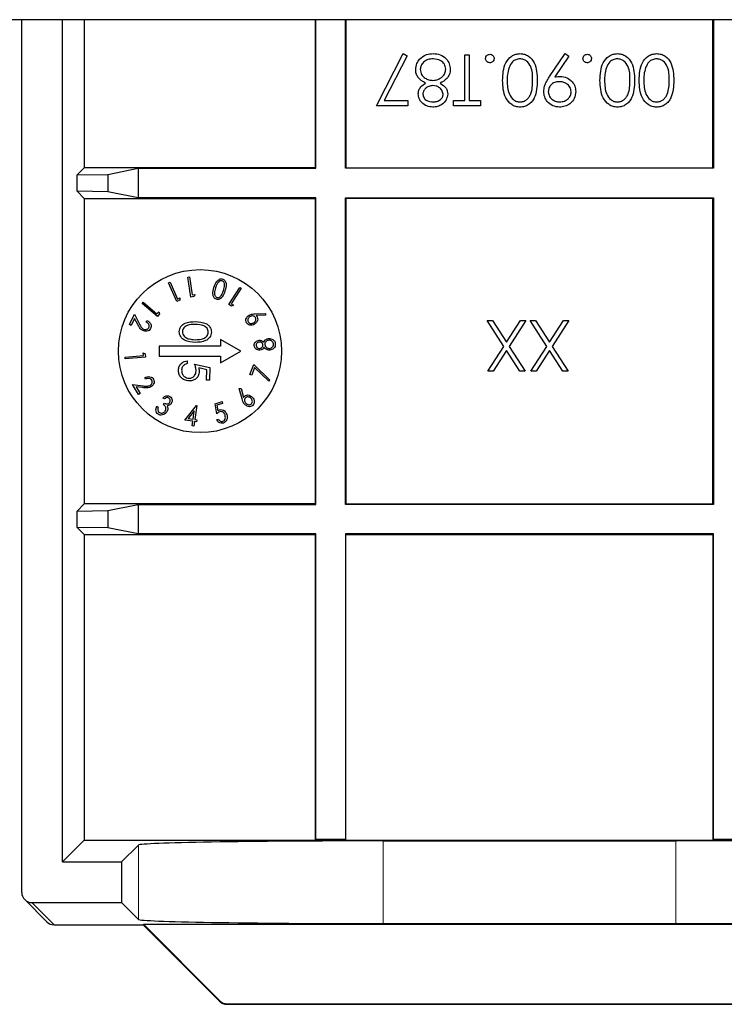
# Paper-space layout 'Blatt3' of a CAD drawing. Header units: millimetres. Extents: x 5 to 418, y 2 to 292.
# Tile 58 of 74: x 343.5 to 349.26, y 93.79 to 101.84. Entities that reach past the tile are written whole.
import ezdxf

# ---------------------------------------------------------------- set-up
doc = ezdxf.new("R2010")
doc.units = ezdxf.units.MM

psp = doc.layouts.new('Blatt3')

# ---------------------------------------------------------------- linework, layer by layer
at = {"color": 7, "linetype": 'Continuous', "lineweight": 25}
for p, q in [((375.4117, 101.8392), (318.5784, 101.8392)), ((343.5117, 94.7006), (343.5117, 101.8392)), ((343.8451, 94.9506), (343.8451, 101.8392)), ((344.0226, 101.8392), (344.0226, 100.628)), ((345.9117, 101.8392), (345.9117, 100.628)), ((345.9161, 100.6236), (345.9161, 101.8392)), ((346.1574, 100.6236), (346.1574, 101.8392)), ((346.1617, 101.8392), (346.1617, 100.628)), ((349.1617, 100.628), (349.1617, 101.8392)), ((349.1661, 101.8392), (349.1661, 100.6236)), ((346.4117, 101.1345), (346.6307, 101.5618)), ((346.6307, 101.5618), (346.663, 101.544)), ((347.8272, 101.3742), (347.9555, 101.5618)), ((347.9555, 101.5618), (347.9854, 101.541)), ((346.663, 101.544), (346.475, 101.1772)), ((347.1329, 101.1772), (347.1329, 101.5511)), ((347.1329, 101.5511), (347.1703, 101.5511)), ((347.1703, 101.5511), (347.1703, 101.1772)), ((347.9854, 101.541), (347.8696, 101.3717)), ((346.475, 101.1772), (346.6681, 101.1772)), ((346.6681, 101.1772), (346.6681, 101.1345)), ((347.0421, 101.1345), (347.0421, 101.1772)), ((347.0421, 101.1772), (347.1329, 101.1772)), ((347.1703, 101.1772), (347.2611, 101.1772)), ((347.2611, 101.1772), (347.2611, 101.1345)), ((346.6681, 101.1345), (346.4117, 101.1345)), ((347.2611, 101.1345), (347.0421, 101.1345)), ((344.0226, 100.628), (343.9644, 100.5698)), ((345.9117, 100.628), (344.0226, 100.628)), ((344.2144, 100.5742), (344.4623, 100.6236)), ((344.4623, 100.6236), (345.9161, 100.6236)), ((344.4623, 100.6236), (344.4623, 100.3824)), ((345.9161, 100.6236), (345.9117, 100.628)), ((346.1574, 100.6236), (346.1617, 100.628)), ((349.1661, 100.6236), (346.1574, 100.6236)), ((346.1617, 100.628), (349.1617, 100.628)), ((349.1661, 100.6236), (349.1617, 100.628)), ((343.9644, 100.5698), (344.2144, 100.5742)), ((343.9644, 100.4362), (343.9644, 100.5698)), ((344.2144, 100.5742), (344.2144, 100.4318)), ((343.9644, 100.4362), (344.0226, 100.378)), ((344.2144, 100.4318), (343.9644, 100.4362)), ((344.0226, 100.378), (344.0226, 97.878)), ((344.0226, 100.378), (345.9117, 100.378)), ((344.4623, 100.3824), (344.2144, 100.4318)), ((345.9161, 100.3824), (344.4623, 100.3824)), ((345.9161, 100.3824), (345.9117, 100.378)), ((345.9117, 100.378), (345.9117, 97.878)), ((345.9161, 97.8736), (345.9161, 100.3824)), ((346.1574, 100.3824), (349.1661, 100.3824)), ((346.1574, 97.8736), (346.1574, 100.3824)), ((346.1574, 100.3824), (346.1617, 100.378)), ((346.1617, 100.378), (346.1617, 97.878)), ((349.1617, 100.378), (346.1617, 100.378)), ((349.1661, 100.3824), (349.1617, 100.378)), ((349.1617, 97.878), (349.1617, 100.378)), ((349.1661, 100.3824), (349.1661, 97.8736)), ((344.8693, 99.7342), (344.8831, 99.7362)), ((344.8939, 99.5699), (344.8693, 99.7342)), ((344.8831, 99.7362), (344.9052, 99.5881)), ((344.7121, 99.6859), (344.7247, 99.6915)), ((344.7794, 99.534), (344.7121, 99.6859)), ((344.7247, 99.6915), (344.7855, 99.5545)), ((345.2039, 99.5101), (345.2939, 99.6497)), ((345.3055, 99.6423), (345.2243, 99.5163)), ((345.2939, 99.6497), (345.3055, 99.6423)), ((344.7855, 99.5545), (344.8054, 99.5633)), ((344.8054, 99.5633), (344.8044, 99.5451)), ((344.921, 99.574), (344.8939, 99.5699)), ((344.9052, 99.5881), (344.9269, 99.5913)), ((344.9269, 99.5913), (344.921, 99.574)), ((344.4949, 99.5184), (344.5038, 99.5288)), ((344.6207, 99.4116), (344.4949, 99.5184)), ((344.5038, 99.5288), (344.6173, 99.4326)), ((344.8044, 99.5451), (344.7794, 99.534)), ((345.2268, 99.4953), (345.2039, 99.5101)), ((345.2243, 99.5163), (345.2426, 99.5044)), ((345.2426, 99.5044), (345.2268, 99.4953)), ((344.3925, 99.3449), (344.4324, 99.4304)), ((344.4342, 99.3962), (344.407, 99.3381)), ((344.4324, 99.4304), (344.472, 99.3533)), ((344.4599, 99.3461), (344.4342, 99.3962)), ((344.6173, 99.4326), (344.6314, 99.4492)), ((344.6384, 99.4324), (344.6207, 99.4116)), ((344.6314, 99.4492), (344.6384, 99.4324)), ((345.42, 99.4333), (345.5057, 99.4364)), ((345.5042, 99.4221), (345.4269, 99.4187)), ((345.5057, 99.4364), (345.5042, 99.4221)), ((344.407, 99.3381), (344.3925, 99.3449)), ((344.5286, 99.3672), (344.5343, 99.3792)), ((347.3167, 99.3797), (347.3598, 99.3797)), ((347.4526, 99.1672), (347.3167, 99.3797)), ((347.3598, 99.3797), (347.4742, 99.2009)), ((347.4742, 99.2009), (347.5887, 99.3797)), ((347.6318, 99.3797), (347.4958, 99.1672)), ((347.5887, 99.3797), (347.6318, 99.3797)), ((347.8052, 99.1672), (347.6692, 99.3797)), ((347.6692, 99.3797), (347.7124, 99.3797)), ((347.7124, 99.3797), (347.8268, 99.2009)), ((347.8268, 99.2009), (347.9412, 99.3797)), ((347.9844, 99.3797), (347.8483, 99.1672)), ((347.9412, 99.3797), (347.9844, 99.3797)), ((345.3027, 99.128), (345.136, 99.2242)), ((345.136, 99.2242), (345.136, 99.1697)), ((344.636, 99.1697), (344.636, 99.0863)), ((345.136, 99.1697), (344.636, 99.1697)), ((347.322, 98.963), (347.4526, 99.1672)), ((347.4958, 99.1672), (347.6265, 98.963)), ((347.6746, 98.963), (347.8052, 99.1672)), ((347.8483, 99.1672), (347.979, 98.963)), ((344.357, 99.079), (344.5065, 99.0921)), ((344.3582, 99.0653), (344.357, 99.079)), ((344.5239, 99.0798), (344.3582, 99.0653)), ((344.5065, 99.0921), (344.5046, 99.1138)), ((344.5046, 99.1138), (344.5215, 99.1069)), ((344.5215, 99.1069), (344.5239, 99.0798)), ((344.636, 99.0863), (345.136, 99.0863)), ((345.136, 99.0318), (345.3027, 99.128)), ((345.136, 99.0863), (345.136, 99.0318)), ((347.4742, 99.1334), (347.3651, 98.963)), ((347.5833, 98.963), (347.4742, 99.1334)), ((347.8268, 99.1334), (347.7177, 98.963)), ((347.9359, 98.963), (347.8268, 99.1334)), ((344.8651, 99.0481), (344.8646, 99.0257)), ((344.9254, 99.0212), (345.0498, 98.993)), ((345.0238, 98.976), (344.9584, 98.9908)), ((345.0498, 98.993), (345.0477, 98.8904)), ((345.3774, 98.9362), (345.4079, 99.019)), ((345.4151, 98.9933), (345.3921, 98.9308)), ((345.4079, 99.019), (345.5411, 98.8907)), ((345.5306, 98.8824), (345.4151, 98.9933)), ((344.5235, 98.8986), (344.5167, 98.9101)), ((345.0221, 98.891), (345.0238, 98.976)), ((345.3921, 98.9308), (345.3774, 98.9362)), ((347.3651, 98.963), (347.322, 98.963)), ((347.6265, 98.963), (347.5833, 98.963)), ((347.7177, 98.963), (347.6746, 98.963)), ((347.979, 98.963), (347.9359, 98.963)), ((344.4653, 98.7735), (344.417, 98.8548)), ((344.417, 98.8548), (344.5031, 98.844)), ((344.5023, 98.8299), (344.4463, 98.8369)), ((344.4463, 98.8369), (344.4791, 98.7816)), ((345.0477, 98.8904), (345.0221, 98.891)), ((345.2904, 98.8212), (345.3049, 98.8227)), ((345.3049, 98.8227), (345.3253, 98.7477)), ((345.5411, 98.8907), (345.5306, 98.8824)), ((344.4791, 98.7816), (344.4653, 98.7735)), ((344.6776, 98.7368), (344.6657, 98.7446)), ((345.3126, 98.7378), (345.2904, 98.8212)), ((344.6162, 98.6781), (344.6276, 98.6705)), ((344.6705, 98.69), (344.6789, 98.7026)), ((344.8448, 98.5637), (344.9392, 98.6836)), ((344.942, 98.6832), (344.9268, 98.5688)), ((344.9392, 98.6836), (344.942, 98.6832)), ((345.0919, 98.6968), (345.1491, 98.7156)), ((345.1055, 98.6143), (345.0919, 98.6968)), ((345.154, 98.7005), (345.107, 98.6851)), ((345.107, 98.6851), (345.1146, 98.6398)), ((345.1491, 98.7156), (345.154, 98.7005)), ((344.9221, 98.6391), (344.8723, 98.5761)), ((344.9129, 98.5707), (344.9221, 98.6391)), ((344.9108, 98.5549), (344.8448, 98.5637)), ((344.8723, 98.5761), (344.9129, 98.5707)), ((344.9057, 98.5167), (344.9108, 98.5549)), ((344.9196, 98.5149), (344.9057, 98.5167)), ((344.9247, 98.5531), (344.9196, 98.5149)), ((344.9414, 98.5509), (344.9247, 98.5531)), ((344.9268, 98.5688), (344.9435, 98.5666)), ((344.9435, 98.5666), (344.9414, 98.5509)), ((345.1056, 98.5685), (345.1191, 98.5729)), ((344.0226, 97.878), (343.9644, 97.8198)), ((345.9117, 97.878), (344.0226, 97.878)), ((344.2144, 97.8242), (344.4623, 97.8736)), ((344.4623, 97.8736), (345.9161, 97.8736)), ((344.4623, 97.8736), (344.4623, 97.6324)), ((345.9161, 97.8736), (345.9117, 97.878)), ((346.1574, 97.8736), (346.1617, 97.878)), ((349.1661, 97.8736), (346.1574, 97.8736)), ((346.1617, 97.878), (349.1617, 97.878)), ((349.1661, 97.8736), (349.1617, 97.878)), ((343.9644, 97.8198), (344.2144, 97.8242)), ((343.9644, 97.6862), (343.9644, 97.8198)), ((344.2144, 97.8242), (344.2144, 97.6818)), ((343.9644, 97.6862), (344.0226, 97.628)), ((344.2144, 97.6818), (343.9644, 97.6862)), ((344.0226, 97.628), (344.0226, 95.128)), ((344.0226, 97.628), (345.9117, 97.628)), ((344.4623, 97.6324), (344.2144, 97.6818)), ((345.9161, 97.6324), (344.4623, 97.6324)), ((345.9161, 97.6324), (345.9117, 97.628)), ((345.9117, 97.628), (345.9117, 95.128)), ((345.9161, 95.1324), (345.9161, 97.6324)), ((349.1661, 97.6324), (346.1574, 97.6324)), ((346.1574, 97.6324), (346.1574, 95.1324)), ((346.1574, 97.6324), (346.1617, 97.628)), ((346.1617, 95.128), (346.1617, 97.628)), ((346.1617, 97.628), (349.1617, 97.628)), ((349.1661, 97.6324), (349.1617, 97.628)), ((349.1617, 97.628), (349.1617, 95.128)), ((349.1661, 95.1324), (349.1661, 97.6324)), ((344.0226, 95.128), (343.8451, 94.9506)), ((344.0226, 95.128), (345.9117, 95.128)), ((345.9161, 95.1324), (345.9117, 95.128)), ((345.9117, 95.128), (346.1617, 95.128)), ((346.1574, 95.1324), (345.9161, 95.1324)), ((346.1574, 95.1324), (346.1617, 95.128)), ((346.1617, 95.128), (349.1617, 95.128)), ((346.4654, 95.1222), (348.858, 95.1222)), ((349.1661, 95.1324), (349.1617, 95.128)), ((349.1617, 95.128), (349.4117, 95.128)), ((349.4074, 95.1324), (349.1661, 95.1324)), ((344.3284, 94.9506), (344.4657, 95.0879)), ((343.8451, 94.9506), (344.3284, 94.9506)), ((344.3284, 94.9506), (344.3284, 94.6172)), ((343.5361, 94.6416), (343.718, 94.4598)), ((343.5951, 94.6172), (344.3284, 94.6172)), ((344.3284, 94.6172), (344.4657, 94.4799)), ((343.7769, 94.4354), (344.504, 94.4354)), ((344.504, 94.4354), (344.5058, 94.4398)), ((344.504, 94.4354), (345.1297, 93.8098)), ((344.5058, 94.4398), (350.8176, 94.4398)), ((344.5058, 94.4398), (345.1315, 93.8141)), ((346.4654, 94.4456), (348.858, 94.4456)), ((345.1886, 93.7854), (350.1348, 93.7854)), ((345.1904, 93.7897), (350.133, 93.7897))]:
    psp.add_line(p, q, dxfattribs=at)
at = {"color": 7, "linetype": 'Continuous', "lineweight": 18}
for p, q in [((346.4654, 95.1222), (346.4654, 94.4456)), ((348.858, 95.1222), (348.858, 94.4456)), ((344.4657, 95.0879), (344.4657, 94.4799)), ((343.5951, 94.6172), (343.7769, 94.4354)), ((345.1297, 93.8098), (345.1315, 93.8141)), ((345.1904, 93.7897), (345.1886, 93.7854))]:
    psp.add_line(p, q, dxfattribs=at)
at = {"color": 7, "linetype": 'Continuous', "lineweight": 25}
psp.add_circle((344.9693, 99.128), 0.6667, dxfattribs=at)
for centre in [(343.7769, 94.5187), (345.1886, 93.8687)]:
    psp.add_arc(centre, 0.0833, 225, 270, dxfattribs=at)
at = {"color": 7, "linetype": 'Continuous', "lineweight": 18}
for centre, start, end in [((343.7769, 94.5187), 225.00151, 270.01956), ((345.1886, 93.8687), 225.00748, 269.99252)]:
    psp.add_arc(centre, 0.0833, start, end, dxfattribs=at)
at = {"color": 7, "linetype": 'Continuous', "lineweight": 25}
for centre, major_axis, ratio, start_param, end_param in [((346.4654, 95.0873), (2, 0), 0.017455, 1.570796, 3.124139), ((348.858, 95.0873), (2, 0), 0.017455, 0.017453, 1.570796), ((343.5951, 94.7006), (0.0589, -0.0589), 0.999695, 3.926839, 5.497939), ((346.4654, 94.4805), (2, 0), 0.017455, 3.159046, 4.712389), ((348.858, 94.4805), (2, 0), 0.017455, 4.712389, 6.265732), ((345.1904, 93.873), (0.0319, 0.077), 0.999822, 2.748957, 3.534229)]:
    psp.add_ellipse(centre, major_axis=major_axis, ratio=ratio, start_param=start_param, end_param=end_param, dxfattribs=at)
for points, knots in [([(346.7638, 101.5161), (346.7818, 101.5313), (346.814, 101.5587), (346.8559, 101.5609), (346.8744, 101.5618)], [0, 0, 0, 0, 0.557758, 1, 1, 1, 1]), ([(346.8744, 101.5618), (346.8945, 101.5606), (346.9347, 101.558), (346.9817, 101.5243), (347.01, 101.4802), (347.0136, 101.4489), (347.0154, 101.4332)], [0, 0, 0, 0, 0.280545, 0.559269, 0.779816, 1, 1, 1, 1]), ([(347.4427, 101.343), (347.445, 101.393), (347.4485, 101.4679), (347.5052, 101.537), (347.5498, 101.5588), (347.5743, 101.5608), (347.5865, 101.5618)], [0, 0, 0, 0, 0.4994065, 0.7487427, 0.8743724, 1, 1, 1, 1]), ([(347.5865, 101.5618), (347.5987, 101.5608), (347.623, 101.5588), (347.6672, 101.537), (347.722, 101.467), (347.7243, 101.3926), (347.7258, 101.343)], [0, 0, 0, 0, 0.1255507, 0.25109, 0.5002501, 1, 1, 1, 1]), ([(348.2386, 101.343), (348.241, 101.393), (348.2445, 101.4679), (348.3011, 101.537), (348.3457, 101.5588), (348.3702, 101.5608), (348.3825, 101.5618)], [0, 0, 0, 0, 0.499407, 0.748743, 0.874372, 1, 1, 1, 1]), ([(348.3825, 101.5618), (348.3946, 101.5608), (348.4189, 101.5588), (348.4632, 101.537), (348.5179, 101.467), (348.5202, 101.3926), (348.5218, 101.343)], [0, 0, 0, 0, 0.125551, 0.25109, 0.50025, 1, 1, 1, 1]), ([(348.5592, 101.343), (348.5615, 101.393), (348.565, 101.4679), (348.6216, 101.537), (348.6662, 101.5588), (348.6907, 101.5608), (348.703, 101.5618)], [0, 0, 0, 0, 0.499407, 0.748743, 0.874372, 1, 1, 1, 1]), ([(348.703, 101.5618), (348.7151, 101.5608), (348.7395, 101.5588), (348.7837, 101.537), (348.8384, 101.467), (348.8407, 101.3926), (348.8423, 101.343)], [0, 0, 0, 0, 0.125551, 0.25109, 0.50025, 1, 1, 1, 1]), ([(346.7322, 101.4298), (346.7339, 101.4475), (346.7369, 101.4792), (346.7556, 101.5048), (346.7638, 101.5161)], [0, 0, 0, 0, 0.559346, 1, 1, 1, 1]), ([(346.874, 101.5191), (346.8596, 101.5181), (346.831, 101.5161), (346.7964, 101.4943), (346.7737, 101.4642), (346.771, 101.4417), (346.7696, 101.4305)], [0, 0, 0, 0, 0.280602, 0.559962, 0.78018, 1, 1, 1, 1]), ([(346.978, 101.4344), (346.9756, 101.4483), (346.9709, 101.4762), (346.9324, 101.5129), (346.8961, 101.5167), (346.874, 101.5191)], [0, 0, 0, 0, 0.279833, 0.560198, 1, 1, 1, 1]), ([(347.3038, 101.5218), (347.3044, 101.5269), (347.3056, 101.5371), (347.3151, 101.5484), (347.3265, 101.5554), (347.3345, 101.5561), (347.3385, 101.5565)], [0, 0, 0, 0, 0.279469, 0.559358, 0.779674, 1, 1, 1, 1]), ([(347.3385, 101.487), (347.3334, 101.4876), (347.3231, 101.4888), (347.3119, 101.4983), (347.3048, 101.5096), (347.3041, 101.5177), (347.3038, 101.5218)], [0, 0, 0, 0, 0.279602, 0.559212, 0.779475, 1, 1, 1, 1]), ([(347.3385, 101.5565), (347.3436, 101.5558), (347.3539, 101.5546), (347.3652, 101.5452), (347.3721, 101.5338), (347.3729, 101.5258), (347.3733, 101.5218)], [0, 0, 0, 0, 0.279581, 0.559143, 0.779575, 1, 1, 1, 1]), ([(347.3733, 101.5218), (347.3727, 101.5166), (347.3714, 101.5064), (347.362, 101.495), (347.3506, 101.4881), (347.3426, 101.4874), (347.3385, 101.487)], [0, 0, 0, 0, 0.279576, 0.559284, 0.779552, 1, 1, 1, 1]), ([(347.5853, 101.5191), (347.5739, 101.5177), (347.5511, 101.5148), (347.5159, 101.491), (347.5035, 101.464), (347.4959, 101.4475)], [0, 0, 0, 0, 0.280257, 0.560781, 1, 1, 1, 1]), ([(347.6884, 101.3428), (347.6881, 101.3817), (347.6877, 101.4401), (347.6477, 101.4969), (347.6139, 101.516), (347.5948, 101.5181), (347.5853, 101.5191)], [0, 0, 0, 0, 0.500291, 0.749086, 0.874606, 1, 1, 1, 1]), ([(348.0998, 101.5218), (348.1004, 101.5269), (348.1016, 101.5371), (348.1111, 101.5484), (348.1224, 101.5554), (348.1305, 101.5561), (348.1345, 101.5565)], [0, 0, 0, 0, 0.279469, 0.559358, 0.779674, 1, 1, 1, 1]), ([(348.1345, 101.487), (348.1293, 101.4876), (348.1191, 101.4888), (348.1078, 101.4983), (348.1007, 101.5096), (348.1001, 101.5177), (348.0998, 101.5218)], [0, 0, 0, 0, 0.279602, 0.559212, 0.779475, 1, 1, 1, 1]), ([(348.1345, 101.5565), (348.1396, 101.5558), (348.1498, 101.5546), (348.1611, 101.5452), (348.1681, 101.5338), (348.1688, 101.5258), (348.1692, 101.5218)], [0, 0, 0, 0, 0.279581, 0.559143, 0.779575, 1, 1, 1, 1]), ([(348.1692, 101.5218), (348.1686, 101.5166), (348.1674, 101.5064), (348.1579, 101.495), (348.1466, 101.4881), (348.1385, 101.4874), (348.1345, 101.487)], [0, 0, 0, 0, 0.279576, 0.559284, 0.779552, 1, 1, 1, 1]), ([(348.3812, 101.5191), (348.3698, 101.5177), (348.3471, 101.5148), (348.3119, 101.491), (348.2994, 101.464), (348.2918, 101.4475)], [0, 0, 0, 0, 0.2802572, 0.5607811, 1, 1, 1, 1]), ([(348.4844, 101.3428), (348.4841, 101.3817), (348.4836, 101.4401), (348.4436, 101.4969), (348.4098, 101.516), (348.3907, 101.5181), (348.3812, 101.5191)], [0, 0, 0, 0, 0.500291, 0.749086, 0.874606, 1, 1, 1, 1]), ([(348.7017, 101.5191), (348.6903, 101.5177), (348.6676, 101.5148), (348.6324, 101.491), (348.6199, 101.464), (348.6123, 101.4475)], [0, 0, 0, 0, 0.280257, 0.560781, 1, 1, 1, 1]), ([(348.8049, 101.3428), (348.8046, 101.3817), (348.8041, 101.4401), (348.7641, 101.4969), (348.7303, 101.516), (348.7113, 101.5181), (348.7017, 101.5191)], [0, 0, 0, 0, 0.500291, 0.749086, 0.874606, 1, 1, 1, 1]), ([(346.8128, 101.319), (346.7892, 101.3333), (346.7562, 101.3533), (346.7347, 101.3979), (346.733, 101.4191), (346.7322, 101.4298)], [0, 0, 0, 0, 0.558271, 0.779089, 1, 1, 1, 1]), ([(346.7696, 101.4305), (346.7721, 101.4167), (346.777, 101.3889), (346.8066, 101.3614), (346.8387, 101.3451), (346.8606, 101.3436), (346.8715, 101.3428)], [0, 0, 0, 0, 0.2783033, 0.5585094, 0.7791463, 1, 1, 1, 1]), ([(346.8715, 101.3428), (346.8862, 101.344), (346.9155, 101.3465), (346.9499, 101.3699), (346.9737, 101.4), (346.9766, 101.423), (346.978, 101.4344)], [0, 0, 0, 0, 0.280283, 0.560138, 0.780298, 1, 1, 1, 1]), ([(347.0154, 101.4332), (347.014, 101.4193), (347.0112, 101.3914), (346.9833, 101.3482), (346.9522, 101.3301), (346.9331, 101.319)], [0, 0, 0, 0, 0.2799866, 0.5599013, 1, 1, 1, 1]), ([(347.4959, 101.4475), (347.4906, 101.4283), (347.4811, 101.394), (347.4804, 101.3585), (347.4801, 101.3428)], [0, 0, 0, 0, 0.559599, 1, 1, 1, 1]), ([(348.2918, 101.4475), (348.2865, 101.4283), (348.277, 101.394), (348.2763, 101.3585), (348.276, 101.3428)], [0, 0, 0, 0, 0.559599, 1, 1, 1, 1]), ([(348.6123, 101.4475), (348.607, 101.4283), (348.5975, 101.394), (348.5969, 101.3585), (348.5966, 101.3428)], [0, 0, 0, 0, 0.559599, 1, 1, 1, 1]), ([(346.7536, 101.2319), (346.7545, 101.2423), (346.7564, 101.263), (346.7762, 101.2959), (346.7989, 101.3102), (346.8128, 101.319)], [0, 0, 0, 0, 0.280159, 0.560243, 1, 1, 1, 1]), ([(346.9331, 101.319), (346.951, 101.3071), (346.976, 101.2906), (346.9919, 101.2555), (346.9933, 101.239), (346.994, 101.2307)], [0, 0, 0, 0, 0.5577522, 0.7789324, 1, 1, 1, 1]), ([(347.5865, 101.1238), (347.5743, 101.1248), (347.5497, 101.1267), (347.505, 101.1485), (347.4487, 101.218), (347.4451, 101.293), (347.4427, 101.343)], [0, 0, 0, 0, 0.1256, 0.251197, 0.500581, 1, 1, 1, 1]), ([(347.4801, 101.3428), (347.4816, 101.3041), (347.484, 101.2462), (347.523, 101.1889), (347.5567, 101.1695), (347.5757, 101.1675), (347.5853, 101.1665)], [0, 0, 0, 0, 0.500072, 0.749021, 0.874598, 1, 1, 1, 1]), ([(347.5853, 101.1665), (347.5948, 101.1675), (347.6139, 101.1694), (347.6393, 101.184), (347.6595, 101.2045), (347.6871, 101.2553), (347.6878, 101.3039), (347.6884, 101.3428)], [0, 0, 0, 0, 0.1251388, 0.2504182, 0.3755189, 0.5008471, 1, 1, 1, 1]), ([(347.7258, 101.343), (347.7242, 101.2932), (347.7222, 101.2309), (347.6834, 101.1684), (347.6563, 101.1435), (347.6231, 101.1268), (347.5987, 101.1248), (347.5865, 101.1238)], [0, 0, 0, 0, 0.498702, 0.624177, 0.749467, 0.874745, 1, 1, 1, 1]), ([(347.7792, 101.2518), (347.7808, 101.2669), (347.7833, 101.2918), (347.7969, 101.324), (347.811, 101.3497), (347.8218, 101.366), (347.8272, 101.3742)], [0, 0, 0, 0, 0.339295, 0.559425, 0.779695, 1, 1, 1, 1]), ([(347.9064, 101.3321), (347.8936, 101.3311), (347.8679, 101.329), (347.8379, 101.3076), (347.8195, 101.2795), (347.8176, 101.2594), (347.8166, 101.2493)], [0, 0, 0, 0, 0.280319, 0.55953, 0.779753, 1, 1, 1, 1]), ([(347.8696, 101.3717), (347.8777, 101.3727), (347.8923, 101.3744), (347.9069, 101.3747), (347.9134, 101.3748)], [0, 0, 0, 0, 0.559944, 1, 1, 1, 1]), ([(348.0036, 101.2493), (348.0015, 101.2626), (347.9973, 101.2892), (347.9687, 101.3152), (347.9378, 101.33), (347.9169, 101.3314), (347.9064, 101.3321)], [0, 0, 0, 0, 0.278472, 0.558424, 0.779098, 1, 1, 1, 1]), ([(347.9134, 101.3748), (347.9319, 101.3729), (347.969, 101.3689), (348.011, 101.336), (348.0371, 101.2952), (348.0397, 101.266), (348.041, 101.2514)], [0, 0, 0, 0, 0.279814, 0.559489, 0.779635, 1, 1, 1, 1]), ([(348.3825, 101.1238), (348.3702, 101.1248), (348.3457, 101.1267), (348.301, 101.1485), (348.2446, 101.218), (348.241, 101.293), (348.2386, 101.343)], [0, 0, 0, 0, 0.1256, 0.251197, 0.500581, 1, 1, 1, 1]), ([(348.276, 101.3428), (348.2776, 101.3041), (348.2799, 101.2462), (348.3189, 101.1889), (348.3526, 101.1695), (348.3717, 101.1675), (348.3812, 101.1665)], [0, 0, 0, 0, 0.5000715, 0.7490206, 0.8745985, 1, 1, 1, 1]), ([(348.3812, 101.1665), (348.3908, 101.1675), (348.4099, 101.1694), (348.4352, 101.184), (348.4554, 101.2045), (348.483, 101.2553), (348.4838, 101.3039), (348.4844, 101.3428)], [0, 0, 0, 0, 0.125139, 0.250418, 0.375519, 0.500847, 1, 1, 1, 1]), ([(348.5218, 101.343), (348.5202, 101.2932), (348.5181, 101.2309), (348.4793, 101.1684), (348.4523, 101.1435), (348.419, 101.1268), (348.3946, 101.1248), (348.3825, 101.1238)], [0, 0, 0, 0, 0.498702, 0.624177, 0.749467, 0.874745, 1, 1, 1, 1]), ([(348.703, 101.1238), (348.6907, 101.1248), (348.6662, 101.1267), (348.6215, 101.1485), (348.5652, 101.218), (348.5616, 101.293), (348.5592, 101.343)], [0, 0, 0, 0, 0.1256, 0.251197, 0.500581, 1, 1, 1, 1]), ([(348.5966, 101.3428), (348.5981, 101.3041), (348.6004, 101.2462), (348.6394, 101.1889), (348.6731, 101.1695), (348.6922, 101.1675), (348.7017, 101.1665)], [0, 0, 0, 0, 0.5000715, 0.7490206, 0.8745985, 1, 1, 1, 1]), ([(348.7017, 101.1665), (348.7113, 101.1675), (348.7304, 101.1694), (348.7557, 101.184), (348.7759, 101.2045), (348.8035, 101.2553), (348.8043, 101.3039), (348.8049, 101.3428)], [0, 0, 0, 0, 0.125139, 0.250418, 0.375519, 0.500847, 1, 1, 1, 1]), ([(348.8423, 101.343), (348.8407, 101.2932), (348.8386, 101.2309), (348.7998, 101.1684), (348.7728, 101.1435), (348.7395, 101.1268), (348.7152, 101.1248), (348.703, 101.1238)], [0, 0, 0, 0, 0.498702, 0.624177, 0.749467, 0.874745, 1, 1, 1, 1]), ([(346.8725, 101.3001), (346.8614, 101.2989), (346.8393, 101.2965), (346.8126, 101.2796), (346.7951, 101.2564), (346.7924, 101.2391), (346.791, 101.2305)], [0, 0, 0, 0, 0.280237, 0.560145, 0.780435, 1, 1, 1, 1]), ([(346.9566, 101.2313), (346.9543, 101.2423), (346.9496, 101.2645), (346.9248, 101.2855), (346.8989, 101.2981), (346.8813, 101.2994), (346.8725, 101.3001)], [0, 0, 0, 0, 0.277721, 0.558224, 0.779072, 1, 1, 1, 1]), ([(347.9084, 101.1238), (347.8894, 101.126), (347.8516, 101.1305), (347.8086, 101.1645), (347.7838, 101.2072), (347.7807, 101.237), (347.7792, 101.2518)], [0, 0, 0, 0, 0.27973, 0.559163, 0.779612, 1, 1, 1, 1]), ([(347.8166, 101.2493), (347.8186, 101.2363), (347.8225, 101.2103), (347.8496, 101.1839), (347.8796, 101.1687), (347.9001, 101.1672), (347.9103, 101.1665)], [0, 0, 0, 0, 0.278722, 0.558569, 0.779171, 1, 1, 1, 1]), ([(348.041, 101.2514), (348.0387, 101.2322), (348.0342, 101.1937), (347.9974, 101.1519), (347.9536, 101.128), (347.9234, 101.1252), (347.9084, 101.1238)], [0, 0, 0, 0, 0.279538, 0.558851, 0.779452, 1, 1, 1, 1]), ([(347.9103, 101.1665), (347.9233, 101.1678), (347.9493, 101.1703), (347.9798, 101.1913), (348.0003, 101.2187), (348.0025, 101.2391), (348.0036, 101.2493)], [0, 0, 0, 0, 0.280092, 0.560011, 0.780131, 1, 1, 1, 1]), ([(346.8719, 101.1238), (346.8553, 101.1256), (346.8221, 101.1293), (346.7831, 101.1568), (346.7584, 101.1928), (346.7552, 101.2188), (346.7536, 101.2319)], [0, 0, 0, 0, 0.279929, 0.559623, 0.779946, 1, 1, 1, 1]), ([(346.791, 101.2305), (346.7932, 101.2197), (346.7977, 101.1983), (346.8284, 101.1706), (346.8567, 101.1681), (346.874, 101.1665)], [0, 0, 0, 0, 0.278971, 0.559919, 1, 1, 1, 1]), ([(346.994, 101.2307), (346.991, 101.214), (346.9851, 101.1806), (346.9507, 101.146), (346.9115, 101.127), (346.8851, 101.1248), (346.8719, 101.1238)], [0, 0, 0, 0, 0.278806, 0.558457, 0.77916, 1, 1, 1, 1]), ([(346.874, 101.1665), (346.8849, 101.1673), (346.9068, 101.1687), (346.9336, 101.1841), (346.9531, 101.2055), (346.9554, 101.2227), (346.9566, 101.2313)], [0, 0, 0, 0, 0.2806507, 0.5605655, 0.7806204, 1, 1, 1, 1]), ([(345.0832, 99.6494), (345.0893, 99.6669), (345.0985, 99.6932), (345.1233, 99.7153), (345.1413, 99.7207), (345.1504, 99.7189), (345.155, 99.718)], [0, 0, 0, 0, 0.500354, 0.749719, 0.874939, 1, 1, 1, 1]), ([(345.155, 99.718), (345.1592, 99.7162), (345.1676, 99.7125), (345.1792, 99.6977), (345.1861, 99.6655), (345.1784, 99.6389), (345.1733, 99.6212)], [0, 0, 0, 0, 0.125022, 0.250201, 0.499437, 1, 1, 1, 1]), ([(345.1029, 99.552), (345.0987, 99.5538), (345.0902, 99.5575), (345.0784, 99.5723), (345.0709, 99.6046), (345.0783, 99.6315), (345.0832, 99.6494)], [0, 0, 0, 0, 0.125085, 0.250332, 0.499708, 1, 1, 1, 1]), ([(345.0957, 99.6458), (345.0918, 99.6317), (345.0859, 99.6106), (345.0892, 99.5847), (345.0973, 99.5721), (345.1039, 99.5688), (345.1072, 99.5672)], [0, 0, 0, 0, 0.500752, 0.750172, 0.875333, 1, 1, 1, 1]), ([(345.1134, 99.6849), (345.1093, 99.6779), (345.1022, 99.6655), (345.0977, 99.6518), (345.0957, 99.6458)], [0, 0, 0, 0, 0.559735, 1, 1, 1, 1]), ([(345.15, 99.7039), (345.1459, 99.7044), (345.1376, 99.7055), (345.1237, 99.6986), (345.1173, 99.6901), (345.1134, 99.6849)], [0, 0, 0, 0, 0.279071, 0.559449, 1, 1, 1, 1]), ([(345.1609, 99.6254), (345.1653, 99.6395), (345.1718, 99.6605), (345.1681, 99.6864), (345.1599, 99.699), (345.1533, 99.7022), (345.15, 99.7039)], [0, 0, 0, 0, 0.500919, 0.750212, 0.875371, 1, 1, 1, 1]), ([(345.1733, 99.6212), (345.1674, 99.6036), (345.1586, 99.5774), (345.1344, 99.5549), (345.1165, 99.5493), (345.1075, 99.5511), (345.1029, 99.552)], [0, 0, 0, 0, 0.500588, 0.749778, 0.874957, 1, 1, 1, 1]), ([(345.1072, 99.5672), (345.1108, 99.5666), (345.1181, 99.5655), (345.132, 99.5712), (345.1497, 99.5904), (345.1565, 99.6114), (345.1609, 99.6254)], [0, 0, 0, 0, 0.124645, 0.249784, 0.499032, 1, 1, 1, 1]), ([(345.3493, 99.3592), (345.3467, 99.3656), (345.3415, 99.3785), (345.3472, 99.3977), (345.3574, 99.4121), (345.3662, 99.4183), (345.3705, 99.4215)], [0, 0, 0, 0, 0.278542, 0.558068, 0.778993, 1, 1, 1, 1]), ([(345.3779, 99.4102), (345.374, 99.4074), (345.3664, 99.4018), (345.3605, 99.3897), (345.3587, 99.3774), (345.3618, 99.3706), (345.3634, 99.3672)], [0, 0, 0, 0, 0.280318, 0.560321, 0.780338, 1, 1, 1, 1]), ([(345.3705, 99.4215), (345.3794, 99.4254), (345.3952, 99.4323), (345.4124, 99.433), (345.42, 99.4333)], [0, 0, 0, 0, 0.558734, 1, 1, 1, 1]), ([(345.4227, 99.4034), (345.4196, 99.407), (345.4133, 99.4142), (345.3998, 99.4167), (345.3877, 99.4154), (345.3811, 99.4119), (345.3779, 99.4102)], [0, 0, 0, 0, 0.278322, 0.558252, 0.779007, 1, 1, 1, 1]), ([(345.4082, 99.3605), (345.4121, 99.3633), (345.4197, 99.3688), (345.4256, 99.3809), (345.4273, 99.3932), (345.4242, 99.4), (345.4227, 99.4034)], [0, 0, 0, 0, 0.280343, 0.560391, 0.78042, 1, 1, 1, 1]), ([(345.4367, 99.4082), (345.4392, 99.402), (345.444, 99.3897), (345.4365, 99.366), (345.4233, 99.3554), (345.4153, 99.3489)], [0, 0, 0, 0, 0.279239, 0.560387, 1, 1, 1, 1]), ([(345.4269, 99.4187), (345.429, 99.417), (345.4328, 99.4139), (345.4355, 99.41), (345.4367, 99.4082)], [0, 0, 0, 0, 0.560037, 1, 1, 1, 1]), ([(344.5025, 99.2957), (344.4959, 99.2996), (344.4849, 99.306), (344.4745, 99.3203), (344.4668, 99.3329), (344.4622, 99.3417), (344.4599, 99.3461)], [0, 0, 0, 0, 0.3390271, 0.55919, 0.7795809, 1, 1, 1, 1]), ([(344.472, 99.3533), (344.4751, 99.3474), (344.4802, 99.3376), (344.4881, 99.3245), (344.4966, 99.3144), (344.5041, 99.3102), (344.5079, 99.308)], [0, 0, 0, 0, 0.340356, 0.560561, 0.780283, 1, 1, 1, 1]), ([(344.5656, 99.3135), (344.5619, 99.3077), (344.5544, 99.2959), (344.5353, 99.2899), (344.5176, 99.2899), (344.5076, 99.2937), (344.5025, 99.2957)], [0, 0, 0, 0, 0.278838, 0.558333, 0.779071, 1, 1, 1, 1]), ([(344.5079, 99.308), (344.5124, 99.3064), (344.5214, 99.3033), (344.5348, 99.3055), (344.5458, 99.3113), (344.5497, 99.3177), (344.5516, 99.3209)], [0, 0, 0, 0, 0.28012, 0.560051, 0.780054, 1, 1, 1, 1]), ([(344.5516, 99.3209), (344.5529, 99.3243), (344.5553, 99.3311), (344.5535, 99.342), (344.5461, 99.3559), (344.5358, 99.3625), (344.5286, 99.3672)], [0, 0, 0, 0, 0.186786, 0.373589, 0.560709, 1, 1, 1, 1]), ([(344.5343, 99.3792), (344.5408, 99.3754), (344.554, 99.3677), (344.5663, 99.3501), (344.5713, 99.3306), (344.5675, 99.3192), (344.5656, 99.3135)], [0, 0, 0, 0, 0.2806125, 0.5604691, 0.7803598, 1, 1, 1, 1]), ([(344.7996, 99.2884), (344.8003, 99.2957), (344.8018, 99.3102), (344.8154, 99.3365), (344.8581, 99.3685), (344.9028, 99.3689), (344.9326, 99.3692)], [0, 0, 0, 0, 0.125551, 0.25109, 0.50025, 1, 1, 1, 1]), ([(344.9322, 99.3468), (344.9089, 99.3471), (344.8739, 99.3475), (344.8392, 99.3243), (344.8274, 99.3042), (344.8259, 99.2928), (344.8252, 99.2871)], [0, 0, 0, 0, 0.500291, 0.749086, 0.874606, 1, 1, 1, 1]), ([(345.0367, 99.2827), (345.0362, 99.2884), (345.0353, 99.2999), (345.0269, 99.3153), (345.0148, 99.3277), (344.9847, 99.3449), (344.9555, 99.3459), (344.9322, 99.3468)], [0, 0, 0, 0, 0.125139, 0.250418, 0.375519, 0.500847, 1, 1, 1, 1]), ([(344.9326, 99.3692), (344.9624, 99.3676), (344.9998, 99.3656), (345.0368, 99.3416), (345.0514, 99.325), (345.061, 99.3049), (345.0619, 99.2902), (345.0623, 99.2829)], [0, 0, 0, 0, 0.498702, 0.624177, 0.749467, 0.874745, 1, 1, 1, 1]), ([(345.4153, 99.3489), (345.409, 99.3458), (345.3966, 99.3395), (345.3767, 99.3397), (345.3596, 99.3464), (345.3527, 99.3549), (345.3493, 99.3592)], [0, 0, 0, 0, 0.280377, 0.560037, 0.780268, 1, 1, 1, 1]), ([(345.3634, 99.3672), (345.3665, 99.3636), (345.3727, 99.3563), (345.3863, 99.3539), (345.3984, 99.3553), (345.4049, 99.3587), (345.4082, 99.3605)], [0, 0, 0, 0, 0.278366, 0.558377, 0.779079, 1, 1, 1, 1]), ([(344.929, 99.1994), (344.8991, 99.2014), (344.8541, 99.2044), (344.8134, 99.2393), (344.8009, 99.2663), (344.8, 99.281), (344.7996, 99.2884)], [0, 0, 0, 0, 0.499407, 0.748743, 0.874372, 1, 1, 1, 1]), ([(344.8252, 99.2871), (344.8259, 99.2803), (344.8273, 99.2666), (344.8412, 99.2452), (344.8572, 99.2374), (344.867, 99.2326)], [0, 0, 0, 0, 0.280257, 0.560781, 1, 1, 1, 1]), ([(344.867, 99.2326), (344.8784, 99.2292), (344.8989, 99.223), (344.9202, 99.2222), (344.9296, 99.2218)], [0, 0, 0, 0, 0.559599, 1, 1, 1, 1]), ([(345.0623, 99.2829), (345.0616, 99.2756), (345.0601, 99.2609), (345.0465, 99.2343), (345.0041, 99.2014), (344.9591, 99.2002), (344.929, 99.1994)], [0, 0, 0, 0, 0.1256, 0.251197, 0.500581, 1, 1, 1, 1]), ([(344.9296, 99.2218), (344.9528, 99.2223), (344.9876, 99.2229), (345.0225, 99.2456), (345.0345, 99.2656), (345.036, 99.277), (345.0367, 99.2827)], [0, 0, 0, 0, 0.500072, 0.749021, 0.874598, 1, 1, 1, 1]), ([(345.4886, 99.2002), (345.4915, 99.2056), (345.4962, 99.2144), (345.5068, 99.2235), (345.5174, 99.2287), (345.5252, 99.2299), (345.529, 99.2305)], [0, 0, 0, 0, 0.339754, 0.559634, 0.779751, 1, 1, 1, 1]), ([(345.529, 99.2305), (345.5358, 99.2306), (345.5479, 99.2309), (345.5588, 99.2257), (345.5635, 99.2234)], [0, 0, 0, 0, 0.5596518, 1, 1, 1, 1]), ([(345.4123, 99.1726), (345.4126, 99.1788), (345.4132, 99.1911), (345.4242, 99.2052), (345.4375, 99.2138), (345.447, 99.2156), (345.4517, 99.2165)], [0, 0, 0, 0, 0.279089, 0.558655, 0.779335, 1, 1, 1, 1]), ([(345.4592, 99.1359), (345.453, 99.1361), (345.4406, 99.1365), (345.4253, 99.1456), (345.4153, 99.1583), (345.4133, 99.1678), (345.4123, 99.1726)], [0, 0, 0, 0, 0.279728, 0.559451, 0.77981, 1, 1, 1, 1]), ([(345.4524, 99.2025), (345.4486, 99.2016), (345.4409, 99.1998), (345.4322, 99.1924), (345.428, 99.1829), (345.4282, 99.1767), (345.4283, 99.1735)], [0, 0, 0, 0, 0.279754, 0.559695, 0.779479, 1, 1, 1, 1]), ([(345.4283, 99.1735), (345.4292, 99.1696), (345.4308, 99.1618), (345.4392, 99.154), (345.4486, 99.1498), (345.4548, 99.1498), (345.4579, 99.1499)], [0, 0, 0, 0, 0.279551, 0.559057, 0.779428, 1, 1, 1, 1]), ([(345.4517, 99.2165), (345.4557, 99.2166), (345.4636, 99.2168), (345.4773, 99.2121), (345.4843, 99.2047), (345.4886, 99.2002)], [0, 0, 0, 0, 0.280538, 0.560793, 1, 1, 1, 1]), ([(345.484, 99.1795), (345.4829, 99.1834), (345.4809, 99.1913), (345.4718, 99.1988), (345.462, 99.2025), (345.4556, 99.2025), (345.4524, 99.2025)], [0, 0, 0, 0, 0.27891, 0.558484, 0.779287, 1, 1, 1, 1]), ([(345.4579, 99.1499), (345.4619, 99.1508), (345.4699, 99.1527), (345.4783, 99.1606), (345.4838, 99.1698), (345.4839, 99.1762), (345.484, 99.1795)], [0, 0, 0, 0, 0.279497, 0.559694, 0.779993, 1, 1, 1, 1]), ([(345.4926, 99.1596), (345.4906, 99.1561), (345.4866, 99.1492), (345.4755, 99.1396), (345.4654, 99.1373), (345.4592, 99.1359)], [0, 0, 0, 0, 0.280846, 0.561328, 1, 1, 1, 1]), ([(345.5395, 99.1371), (345.5333, 99.1371), (345.523, 99.137), (345.5096, 99.1426), (345.5001, 99.1502), (345.4951, 99.1565), (345.4926, 99.1596)], [0, 0, 0, 0, 0.339366, 0.559457, 0.779606, 1, 1, 1, 1]), ([(345.5307, 99.2167), (345.5259, 99.2157), (345.5161, 99.2135), (345.5056, 99.2041), (345.4989, 99.1929), (345.4988, 99.185), (345.4988, 99.1811)], [0, 0, 0, 0, 0.279796, 0.559918, 0.780093, 1, 1, 1, 1]), ([(345.4988, 99.1811), (345.5, 99.176), (345.5024, 99.1657), (345.5141, 99.1561), (345.5264, 99.1508), (345.5346, 99.151), (345.5387, 99.151)], [0, 0, 0, 0, 0.279057, 0.558794, 0.779369, 1, 1, 1, 1]), ([(345.5693, 99.1873), (345.5683, 99.1923), (345.5662, 99.2024), (345.555, 99.2121), (345.5428, 99.217), (345.5347, 99.2168), (345.5307, 99.2167)], [0, 0, 0, 0, 0.279553, 0.558594, 0.779234, 1, 1, 1, 1]), ([(345.5387, 99.151), (345.5436, 99.1521), (345.5533, 99.1542), (345.5642, 99.1636), (345.5696, 99.1755), (345.5694, 99.1833), (345.5693, 99.1873)], [0, 0, 0, 0, 0.27999, 0.559357, 0.779482, 1, 1, 1, 1]), ([(345.5849, 99.1886), (345.5849, 99.1813), (345.5851, 99.1667), (345.572, 99.1502), (345.5563, 99.1402), (345.5451, 99.1382), (345.5395, 99.1371)], [0, 0, 0, 0, 0.279834, 0.558404, 0.779241, 1, 1, 1, 1]), ([(345.5635, 99.2234), (345.5668, 99.2211), (345.5734, 99.2166), (345.5818, 99.2048), (345.5837, 99.1947), (345.5849, 99.1886)], [0, 0, 0, 0, 0.280481, 0.560682, 1, 1, 1, 1]), ([(344.793, 98.9733), (344.7943, 98.984), (344.7969, 99.0054), (344.8166, 99.0292), (344.8402, 99.0437), (344.8568, 99.0467), (344.8651, 99.0481)], [0, 0, 0, 0, 0.279625, 0.559019, 0.77938, 1, 1, 1, 1]), ([(344.8646, 99.0257), (344.8575, 99.0239), (344.8433, 99.0203), (344.8287, 99.0054), (344.8204, 98.9885), (344.8192, 98.9772), (344.8186, 98.9715)], [0, 0, 0, 0, 0.28005, 0.559166, 0.779583, 1, 1, 1, 1]), ([(344.9371, 98.9659), (344.9362, 98.9765), (344.9346, 98.9954), (344.9282, 99.0133), (344.9254, 99.0212)], [0, 0, 0, 0, 0.559416, 1, 1, 1, 1]), ([(344.9584, 98.9908), (344.9598, 98.9854), (344.9622, 98.9757), (344.9625, 98.9657), (344.9626, 98.9613)], [0, 0, 0, 0, 0.5600642, 1, 1, 1, 1]), ([(344.5167, 98.9101), (344.5236, 98.9134), (344.5373, 98.9199), (344.5588, 98.9201), (344.5778, 98.9133), (344.5851, 98.9037), (344.5887, 98.8989)], [0, 0, 0, 0, 0.280614, 0.560443, 0.780355, 1, 1, 1, 1]), ([(344.5747, 98.8915), (344.5712, 98.8957), (344.5643, 98.9041), (344.5441, 98.9073), (344.5313, 98.9019), (344.5235, 98.8986)], [0, 0, 0, 0, 0.278938, 0.559081, 1, 1, 1, 1]), ([(344.8792, 98.8843), (344.8663, 98.8861), (344.8404, 98.8895), (344.8108, 98.9126), (344.7946, 98.9427), (344.7935, 98.9631), (344.793, 98.9733)], [0, 0, 0, 0, 0.2798641, 0.559271, 0.7794235, 1, 1, 1, 1]), ([(344.8186, 98.9715), (344.8195, 98.9621), (344.8213, 98.9433), (344.8379, 98.9221), (344.8586, 98.909), (344.8733, 98.9075), (344.8806, 98.9067)], [0, 0, 0, 0, 0.279617, 0.559357, 0.779559, 1, 1, 1, 1]), ([(344.9626, 98.9613), (344.9611, 98.9494), (344.9581, 98.9255), (344.935, 98.8997), (344.9074, 98.8856), (344.8886, 98.8848), (344.8792, 98.8843)], [0, 0, 0, 0, 0.279688, 0.559025, 0.779292, 1, 1, 1, 1]), ([(344.8806, 98.9067), (344.8893, 98.9075), (344.9066, 98.909), (344.9257, 98.9254), (344.9355, 98.9456), (344.9365, 98.9591), (344.9371, 98.9659)], [0, 0, 0, 0, 0.279539, 0.558617, 0.779047, 1, 1, 1, 1]), ([(344.568, 98.8366), (344.561, 98.8333), (344.5495, 98.8279), (344.5318, 98.8273), (344.517, 98.8282), (344.5072, 98.8293), (344.5023, 98.8299)], [0, 0, 0, 0, 0.338987, 0.559154, 0.779563, 1, 1, 1, 1]), ([(344.5031, 98.844), (344.5097, 98.8432), (344.5207, 98.8419), (344.5359, 98.841), (344.549, 98.8423), (344.5568, 98.8462), (344.5607, 98.8481)], [0, 0, 0, 0, 0.340376, 0.560583, 0.780282, 1, 1, 1, 1]), ([(344.5607, 98.8481), (344.5646, 98.8509), (344.5723, 98.8566), (344.578, 98.8688), (344.5794, 98.8812), (344.5763, 98.8881), (344.5747, 98.8915)], [0, 0, 0, 0, 0.280118, 0.55997, 0.779982, 1, 1, 1, 1]), ([(344.5887, 98.8989), (344.5915, 98.8925), (344.5969, 98.8797), (344.5912, 98.8605), (344.5813, 98.8459), (344.5724, 98.8397), (344.568, 98.8366)], [0, 0, 0, 0, 0.278897, 0.558314, 0.779051, 1, 1, 1, 1]), ([(344.6657, 98.7446), (344.6701, 98.7487), (344.6789, 98.757), (344.6946, 98.7635), (344.7106, 98.7642), (344.719, 98.7598), (344.7233, 98.7576)], [0, 0, 0, 0, 0.280726, 0.560477, 0.780265, 1, 1, 1, 1]), ([(344.7144, 98.7442), (344.711, 98.7458), (344.704, 98.7492), (344.6901, 98.7462), (344.6823, 98.7404), (344.6776, 98.7368)], [0, 0, 0, 0, 0.2791952, 0.5587414, 1, 1, 1, 1]), ([(344.7212, 98.7079), (344.723, 98.7113), (344.7265, 98.7182), (344.7257, 98.7293), (344.7216, 98.7385), (344.7168, 98.7423), (344.7144, 98.7442)], [0, 0, 0, 0, 0.279907, 0.559807, 0.77977, 1, 1, 1, 1]), ([(344.7233, 98.7576), (344.7279, 98.7535), (344.7371, 98.7454), (344.7416, 98.7283), (344.74, 98.7125), (344.7355, 98.704), (344.7333, 98.6998)], [0, 0, 0, 0, 0.279273, 0.558925, 0.779467, 1, 1, 1, 1]), ([(345.3253, 98.7477), (345.3265, 98.7502), (345.3286, 98.7546), (345.3319, 98.7582), (345.3333, 98.7598)], [0, 0, 0, 0, 0.560106, 1, 1, 1, 1]), ([(345.3411, 98.7469), (345.3382, 98.7431), (345.3325, 98.7354), (345.3332, 98.7216), (345.3372, 98.71), (345.3421, 98.7044), (345.3445, 98.7015)], [0, 0, 0, 0, 0.278375, 0.558341, 0.779029, 1, 1, 1, 1]), ([(345.3333, 98.7598), (345.3388, 98.7635), (345.3499, 98.7709), (345.3748, 98.7686), (345.3881, 98.758), (345.3962, 98.7516)], [0, 0, 0, 0, 0.279205, 0.560335, 1, 1, 1, 1]), ([(345.3864, 98.742), (345.3828, 98.7451), (345.3756, 98.7514), (345.3626, 98.7546), (345.3501, 98.7537), (345.3441, 98.7492), (345.3411, 98.7469)], [0, 0, 0, 0, 0.280391, 0.560267, 0.780317, 1, 1, 1, 1]), ([(345.3897, 98.6965), (345.3926, 98.7004), (345.3983, 98.7081), (345.3976, 98.7219), (345.3936, 98.7334), (345.3888, 98.7391), (345.3864, 98.742)], [0, 0, 0, 0, 0.2783244, 0.5582616, 0.7790558, 1, 1, 1, 1]), ([(345.3962, 98.7516), (345.4006, 98.7461), (345.4095, 98.7353), (345.4138, 98.7157), (345.4109, 98.6975), (345.404, 98.6889), (345.4006, 98.6846)], [0, 0, 0, 0, 0.2804203, 0.5600775, 0.7802274, 1, 1, 1, 1]), ([(344.6278, 98.6124), (344.6225, 98.6168), (344.612, 98.6258), (344.6063, 98.6512), (344.6124, 98.6679), (344.6162, 98.6781)], [0, 0, 0, 0, 0.279818, 0.559698, 1, 1, 1, 1]), ([(344.6276, 98.6705), (344.626, 98.666), (344.623, 98.6578), (344.6234, 98.6492), (344.6235, 98.6454)], [0, 0, 0, 0, 0.560685, 1, 1, 1, 1]), ([(344.6848, 98.6373), (344.6874, 98.6425), (344.6924, 98.6528), (344.6897, 98.6747), (344.6778, 98.6842), (344.6705, 98.69)], [0, 0, 0, 0, 0.280509, 0.560297, 1, 1, 1, 1]), ([(344.6789, 98.7026), (344.6828, 98.7005), (344.6907, 98.6963), (344.7034, 98.6955), (344.7145, 98.6997), (344.719, 98.7051), (344.7212, 98.7079)], [0, 0, 0, 0, 0.280439, 0.560399, 0.780021, 1, 1, 1, 1]), ([(344.7057, 98.6605), (344.7053, 98.6546), (344.7046, 98.644), (344.6994, 98.6349), (344.6971, 98.6309)], [0, 0, 0, 0, 0.559473, 1, 1, 1, 1]), ([(344.7333, 98.6998), (344.7311, 98.6968), (344.7265, 98.6909), (344.7152, 98.6833), (344.7055, 98.6821), (344.6997, 98.6814)], [0, 0, 0, 0, 0.280619, 0.561007, 1, 1, 1, 1]), ([(344.6997, 98.6814), (344.7015, 98.6777), (344.7049, 98.6711), (344.7054, 98.6637), (344.7057, 98.6605)], [0, 0, 0, 0, 0.559723, 1, 1, 1, 1]), ([(345.3349, 98.6919), (345.3292, 98.6998), (345.319, 98.7137), (345.3145, 98.7304), (345.3126, 98.7378)], [0, 0, 0, 0, 0.55878, 1, 1, 1, 1]), ([(345.4006, 98.6846), (345.3949, 98.6806), (345.3834, 98.6728), (345.3575, 98.6743), (345.3435, 98.6852), (345.3349, 98.6919)], [0, 0, 0, 0, 0.2796402, 0.560233, 1, 1, 1, 1]), ([(345.3445, 98.7015), (345.3481, 98.6984), (345.3552, 98.6921), (345.3683, 98.6889), (345.3807, 98.6898), (345.3867, 98.6943), (345.3897, 98.6965)], [0, 0, 0, 0, 0.280405, 0.560413, 0.780383, 1, 1, 1, 1]), ([(344.6235, 98.6454), (344.6249, 98.6409), (344.6273, 98.6329), (344.6339, 98.6279), (344.6369, 98.6257)], [0, 0, 0, 0, 0.558586, 1, 1, 1, 1]), ([(344.6971, 98.6309), (344.6923, 98.6251), (344.6828, 98.6135), (344.6633, 98.6048), (344.6436, 98.6042), (344.6331, 98.6096), (344.6278, 98.6124)], [0, 0, 0, 0, 0.2801547, 0.5599713, 0.7799976, 1, 1, 1, 1]), ([(344.6369, 98.6257), (344.6415, 98.6233), (344.6508, 98.6185), (344.6656, 98.6212), (344.6773, 98.6277), (344.6823, 98.6341), (344.6848, 98.6373)], [0, 0, 0, 0, 0.279489, 0.558705, 0.77927, 1, 1, 1, 1]), ([(345.131, 98.6321), (345.1257, 98.6295), (345.1163, 98.6249), (345.1088, 98.6175), (345.1055, 98.6143)], [0, 0, 0, 0, 0.559026, 1, 1, 1, 1]), ([(345.1146, 98.6398), (345.1172, 98.6416), (345.1217, 98.6449), (345.1269, 98.647), (345.1292, 98.6479)], [0, 0, 0, 0, 0.56009, 1, 1, 1, 1]), ([(345.1292, 98.6479), (345.1364, 98.6491), (345.151, 98.6516), (345.1749, 98.6376), (345.1827, 98.6205), (345.1875, 98.6101)], [0, 0, 0, 0, 0.2795361, 0.5602155, 1, 1, 1, 1]), ([(345.1738, 98.6063), (345.1718, 98.6112), (345.1678, 98.6209), (345.1565, 98.6309), (345.1431, 98.6349), (345.135, 98.633), (345.131, 98.6321)], [0, 0, 0, 0, 0.280655, 0.560141, 0.779801, 1, 1, 1, 1]), ([(345.1557, 98.5545), (345.1607, 98.5573), (345.1708, 98.5629), (345.1784, 98.5831), (345.1755, 98.5975), (345.1738, 98.6063)], [0, 0, 0, 0, 0.278725, 0.559911, 1, 1, 1, 1]), ([(345.1875, 98.6101), (345.1894, 98.6023), (345.193, 98.5869), (345.1888, 98.5646), (345.177, 98.5472), (345.1655, 98.5421), (345.1598, 98.5395)], [0, 0, 0, 0, 0.280491, 0.560353, 0.780078, 1, 1, 1, 1]), ([(345.1598, 98.5395), (345.1535, 98.5383), (345.141, 98.536), (345.1194, 98.546), (345.1108, 98.56), (345.1056, 98.5685)], [0, 0, 0, 0, 0.27998, 0.560557, 1, 1, 1, 1]), ([(345.1191, 98.5729), (345.1212, 98.5693), (345.1254, 98.562), (345.1353, 98.5552), (345.146, 98.5525), (345.1525, 98.5538), (345.1557, 98.5545)], [0, 0, 0, 0, 0.280652, 0.559908, 0.780152, 1, 1, 1, 1])]:
    psp.add_open_spline(points, degree=3, knots=knots, dxfattribs=at)

doc.saveas('drawing.dxf')
